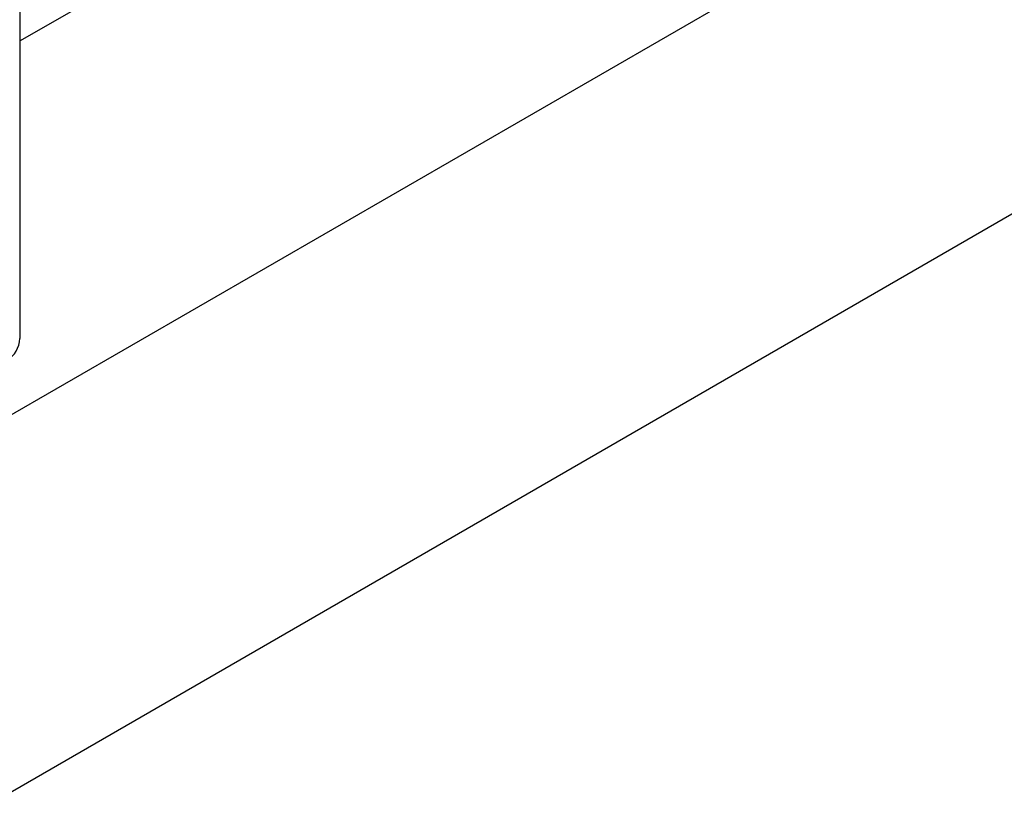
# Model space of a CAD drawing. Header units: millimetres. Extents: x 0 to 25230, y 0 to 17820.
# Tile 160 of 244: x 19551 to 19611, y 9694 to 9743. Entities that reach past the tile are written whole.
import ezdxf

# ---------------------------------------------------------------- set-up
doc = ezdxf.new("R2010")
doc.units = ezdxf.units.MM
doc.linetypes.add('SLD-Sólida', pattern=[0])

msp = doc.modelspace()

# ---------------------------------------------------------------- linework, layer by layer
at = {"color": 7, "linetype": 'SLD-Sólida', "lineweight": 25, "ltscale": 30}
for p, q in [((19551.046, 9778.785), (19551.046, 9723.423)), ((19551.046, 9741.668), (19579.683, 9758.2)), ((19610.594, 9753.419), (19536.78, 9710.808)), ((19547.793, 9694.072), (19642.143, 9748.539))]:
    msp.add_line(p, q, dxfattribs=at)
at = {"color": 7, "linetype": 'SLD-Sólida', "lineweight": 25, "ltscale": 900}
msp.add_arc((19549.357, 9723.5), 1.69, 302.60548, 357.39452, dxfattribs=at)

doc.saveas('drawing.dxf')
